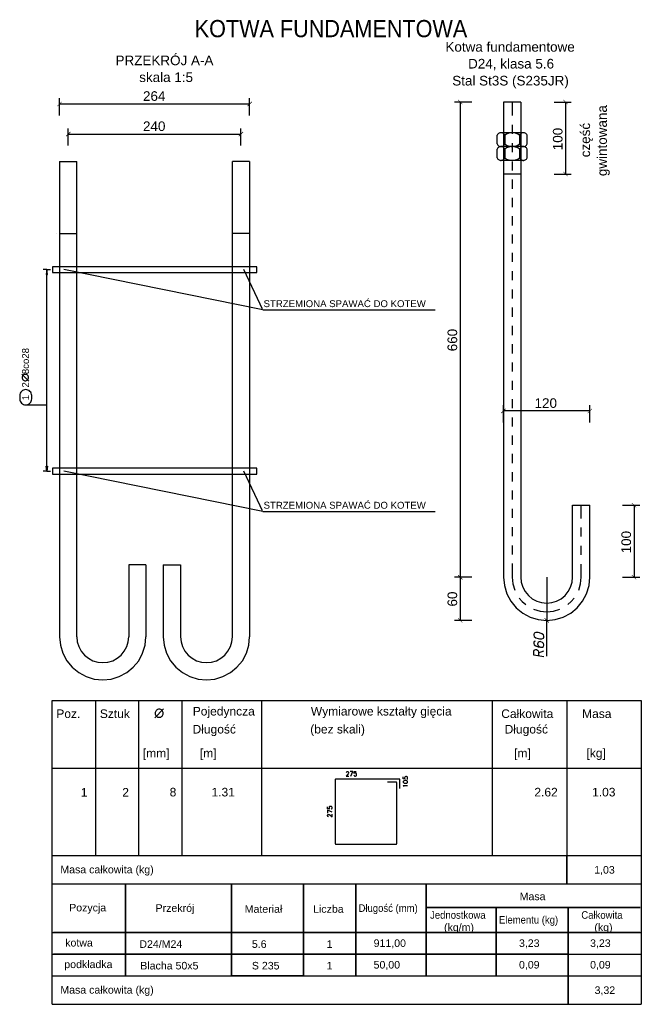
# Model space of a CAD drawing. Extents: x 68682 to 121374, y -47510 to -252.
# Tile 30 of 38: x 110652 to 112379, y -7886 to -5150. Entities that reach past the tile are written whole.
import ezdxf

# ---------------------------------------------------------------- set-up
doc = ezdxf.new("R2010")
doc.units = 0
doc.header["$LTSCALE"] = 1.125
doc.layers.add('TS_FORMATKA', color=7, linetype='Continuous')
doc.styles.add('ARIAL', font='arial.ttf')

# ---------------------------------------------------------------- blocks, each defined once
blk = doc.blocks.new('Unknown-280902148-1262')
at = {"layer": 'TS_FORMATKA', "color": 1, "style": 'ARIAL', "width": 0.9}
blk.add_text('KOTWA FUNDAMENTOWA', height=47.754, dxfattribs=at).set_placement((250, 2840))

msp = doc.modelspace()

# ---------------------------------------------------------------- hatches: boundary and pattern name
at = {"linetype": 'Continuous'}
for color, points in [(4, [(110768.19, -5377.66), (110757.46, -5390.93), (110756.19, -5389.66)]), (4, [(110768.19, -5377.66), (110769.46, -5378.93), (110757.46, -5390.93)]), (4, [(111285.46, -5390.93), (111284.18, -5389.66), (111296.18, -5377.66)]), (4, [(111285.46, -5390.93), (111296.18, -5377.66), (111297.46, -5378.93)]), (4, [(111882.37, -5384.55), (111869.1, -5373.82), (111870.37, -5372.55)]), (4, [(111882.37, -5384.55), (111881.1, -5385.82), (111869.1, -5373.82)]), (4, [(112174.96, -5384.55), (112161.69, -5373.82), (112162.96, -5372.55)]), (4, [(112174.96, -5384.55), (112173.69, -5385.82), (112161.69, -5373.82)]), (4, [(110792.19, -5461.49), (110781.46, -5474.76), (110780.19, -5473.49)]), (4, [(110792.19, -5461.49), (110793.46, -5462.76), (110781.46, -5474.76)]), (4, [(111261.46, -5474.76), (111260.18, -5473.49), (111272.18, -5461.49)]), (4, [(111261.46, -5474.76), (111272.18, -5461.49), (111273.46, -5462.76)]), (4, [(112161.69, -5573.82), (112162.96, -5572.55), (112174.96, -5584.55)]), (4, [(112161.69, -5573.82), (112174.96, -5584.55), (112173.69, -5585.82)]), (7, [(110727.62, -5858.64), (110725.62, -5858.64), (110727.62, -5844.64)]), (7, [(110727.62, -5858.64), (110727.62, -5844.64), (110729.62, -5858.64)]), (4, [(112001.35, -6230.66), (111990.62, -6243.93), (111989.35, -6242.66)]), (4, [(112001.35, -6230.66), (112002.62, -6231.93), (111990.62, -6243.93)]), (4, [(112230.62, -6243.93), (112229.35, -6242.66), (112241.35, -6230.66)]), (4, [(112230.62, -6243.93), (112241.35, -6230.66), (112242.62, -6231.93)]), (7, [(110727.62, -6404.64), (110725.62, -6390.64), (110727.62, -6390.64)]), (7, [(110727.62, -6404.64), (110727.62, -6390.64), (110729.62, -6390.64)]), (4, [(112365.23, -6504.55), (112351.96, -6493.82), (112353.23, -6492.55)]), (4, [(112365.23, -6504.55), (112363.96, -6505.82), (112351.96, -6493.82)]), (4, [(111869.1, -6693.82), (111870.37, -6692.55), (111882.37, -6704.55)]), (4, [(111882.37, -6704.55), (111869.1, -6693.82), (111870.37, -6692.55)]), (4, [(111869.1, -6693.82), (111882.37, -6704.55), (111881.1, -6705.82)]), (4, [(111882.37, -6704.55), (111881.1, -6705.82), (111869.1, -6693.82)]), (4, [(112351.96, -6693.82), (112353.23, -6692.55), (112365.23, -6704.55)]), (4, [(112351.96, -6693.82), (112365.23, -6704.55), (112363.96, -6705.82)]), (4, [(111869.1, -6813.82), (111870.37, -6812.55), (111882.37, -6824.55)]), (4, [(111869.1, -6813.82), (111882.37, -6824.55), (111881.1, -6825.82)]), (4, [(112122.62, -6824.55), (112109.35, -6813.82), (112110.62, -6812.55)]), (4, [(112122.62, -6824.55), (112121.35, -6825.82), (112109.35, -6813.82)])]:
    msp.add_hatch(color=color, dxfattribs=at).paths.add_polyline_path(points)

# ---------------------------------------------------------------- linework, layer by layer
at = {"color": 4, "linetype": 'Continuous'}
for p, q in [((110762.83, -5416.3), (110762.83, -5368.3)), ((110762.83, -5384.3), (111290.82, -5384.3)), ((111290.82, -5416.3), (111290.82, -5368.3)), ((111907.73, -5379.19), (111859.73, -5379.19)), ((111875.73, -5379.19), (111875.73, -6699.19)), ((112019.99, -5379.19), (112019.99, -5416.89)), ((112136.32, -5379.19), (112184.32, -5379.19)), ((112168.32, -5379.19), (112168.32, -5579.19)), ((112019.99, -5442.29), (112019.99, -5467.69)), ((110786.83, -5500.13), (110786.83, -5452.13)), ((110786.83, -5468.13), (111266.82, -5468.13)), ((111266.82, -5500.13), (111266.82, -5452.13)), ((112019.99, -5493.09), (112019.99, -5518.49)), ((112019.99, -5543.89), (112019.99, -5569.29)), ((112136.32, -5579.19), (112184.32, -5579.19)), ((112019.99, -5594.69), (112019.99, -5620.09)), ((112019.99, -5645.49), (112019.99, -5670.89)), ((112019.99, -5696.29), (112019.99, -5721.69)), ((112019.99, -5747.09), (112019.99, -5772.49)), ((112019.99, -5797.89), (112019.99, -5823.29)), ((112019.99, -5848.69), (112019.99, -5874.09)), ((112019.99, -5899.49), (112019.99, -5924.89)), ((112019.99, -5950.29), (112019.99, -5975.69)), ((112019.99, -6001.09), (112019.99, -6026.49)), ((112019.99, -6051.89), (112019.99, -6077.29)), ((112019.99, -6102.69), (112019.99, -6128.09)), ((112019.99, -6153.49), (112019.99, -6178.89)), ((112019.99, -6204.29), (112019.99, -6229.69)), ((111995.99, -6269.29), (111995.99, -6221.29)), ((112235.99, -6269.29), (112235.99, -6221.29)), ((112235.99, -6237.29), (111995.99, -6237.29)), ((112019.99, -6255.09), (112019.99, -6280.49)), ((112019.99, -6305.89), (112019.99, -6331.29)), ((112019.99, -6356.69), (112019.99, -6382.09)), ((112019.99, -6407.49), (112019.99, -6432.89)), ((112019.99, -6458.29), (112019.99, -6483.69)), ((112019.99, -6509.09), (112019.99, -6534.49)), ((112211.99, -6535.69), (112211.99, -6499.19)), ((112326.6, -6499.19), (112374.6, -6499.19)), ((112358.6, -6499.19), (112358.6, -6699.19)), ((112019.99, -6559.89), (112019.99, -6585.29)), ((112211.99, -6586.49), (112211.99, -6561.09)), ((112019.99, -6610.69), (112019.99, -6636.09)), ((112211.99, -6637.29), (112211.99, -6611.89)), ((112019.99, -6661.49), (112019.99, -6699.19)), ((112211.99, -6699.19), (112211.99, -6662.69)), ((111907.73, -6699.19), (111859.73, -6699.19)), ((111907.73, -6699.19), (111859.73, -6699.19)), ((111875.73, -6699.19), (111875.73, -6819.19)), ((112019.99, -6699.19), (112021.79, -6717.72)), ((112115.99, -6699.19), (112115.99, -6819.19)), ((112210.18, -6717.72), (112211.99, -6699.19)), ((112326.6, -6699.19), (112374.6, -6699.19)), ((112021.79, -6717.72), (112027.14, -6735.55)), ((112204.83, -6735.55), (112210.18, -6717.72)), ((112039.74, -6757.52), (112048.1, -6767.07)), ((112048.1, -6767.07), (112057.65, -6775.43)), ((112174.32, -6775.43), (112183.87, -6767.07)), ((112183.87, -6767.07), (112192.23, -6757.52)), ((112079.62, -6788.03), (112097.45, -6793.38)), ((112097.45, -6793.38), (112115.99, -6795.19)), ((112115.99, -6795.19), (112134.52, -6793.38)), ((112134.52, -6793.38), (112152.35, -6788.03)), ((111907.73, -6819.19), (111859.73, -6819.19)), ((112115.99, -6918.54), (112115.99, -6819.19))]:
    msp.add_line(p, q, dxfattribs=at)
at = {"color": 2, "linetype": 'Continuous'}
for p, q in [((111290.82, -5384.3), (111290.82, -5384.3)), ((111995.99, -5379.19), (111995.99, -6699.19)), ((112043.99, -5379.19), (111995.99, -5379.19)), ((111995.99, -5379.19), (111995.99, -5379.19)), ((112043.99, -5379.19), (112043.99, -6699.19)), ((112043.99, -5379.19), (112043.99, -5379.19)), ((111266.82, -5468.13), (111266.82, -5468.13)), ((111979.37, -5469.62), (111978.47, -5471.47)), ((111980.6, -5467.96), (111979.37, -5469.62)), ((111982.11, -5466.55), (111980.6, -5467.96)), ((111983.86, -5465.46), (111982.11, -5466.55)), ((111985.78, -5464.7), (111983.86, -5465.46)), ((111987.81, -5464.32), (111985.78, -5464.7)), ((111989.88, -5464.32), (111987.81, -5464.32)), ((112051.13, -5464.27), (111988.85, -5464.27)), ((111991.91, -5464.7), (111989.88, -5464.32)), ((111993.83, -5465.46), (111991.91, -5464.7)), ((111995.58, -5466.55), (111993.83, -5465.46)), ((111997.1, -5467.96), (111995.58, -5466.55)), ((111998.32, -5469.62), (111997.1, -5467.96)), ((111999.23, -5471.47), (111998.32, -5469.62)), ((112004.59, -5468.01), (111999.23, -5471.47)), ((112010.52, -5465.64), (112004.59, -5468.01)), ((112016.79, -5464.43), (112010.52, -5465.64)), ((112023.18, -5464.43), (112016.79, -5464.43)), ((112029.45, -5465.64), (112023.18, -5464.43)), ((112035.38, -5468.01), (112029.45, -5465.64)), ((112040.75, -5471.47), (112035.38, -5468.01)), ((112041.65, -5469.62), (112040.75, -5471.47)), ((112042.88, -5467.96), (112041.65, -5469.62)), ((112044.39, -5466.55), (112042.88, -5467.96)), ((112046.14, -5465.46), (112044.39, -5466.55)), ((112048.06, -5464.7), (112046.14, -5465.46)), ((112050.09, -5464.32), (112048.06, -5464.7)), ((112052.16, -5464.32), (112050.09, -5464.32)), ((112054.19, -5464.7), (112052.16, -5464.32)), ((112056.11, -5465.46), (112054.19, -5464.7)), ((112057.86, -5466.55), (112056.11, -5465.46)), ((112059.38, -5467.96), (112057.86, -5466.55)), ((112060.6, -5469.62), (112059.38, -5467.96)), ((112061.51, -5471.47), (112060.6, -5469.62)), ((111978.47, -5495.47), (111978.47, -5471.47)), ((111978.47, -5495.47), (111979.37, -5497.33)), ((111979.37, -5497.33), (111980.6, -5498.99)), ((111997.1, -5498.99), (111998.32, -5497.33)), ((111998.32, -5497.33), (111999.23, -5495.47)), ((111999.23, -5471.47), (111999.23, -5495.47)), ((111999.23, -5495.47), (112004.59, -5498.93)), ((112035.38, -5498.93), (112040.75, -5495.47)), ((112040.75, -5471.47), (112040.75, -5495.47)), ((112040.75, -5495.47), (112041.65, -5497.33)), ((112041.65, -5497.33), (112042.88, -5498.99)), ((112059.38, -5498.99), (112060.6, -5497.33)), ((112060.6, -5497.33), (112061.51, -5495.47)), ((112061.51, -5495.47), (112061.51, -5471.47)), ((111979.37, -5508.02), (111978.47, -5509.87)), ((111978.47, -5533.87), (111978.47, -5509.87)), ((111980.6, -5506.36), (111979.37, -5508.02)), ((111980.6, -5498.99), (111982.11, -5500.39)), ((111982.11, -5504.95), (111980.6, -5506.36)), ((111982.11, -5500.39), (111983.86, -5501.49)), ((111983.86, -5503.86), (111982.11, -5504.95)), ((111983.86, -5501.49), (111985.78, -5502.24)), ((111985.78, -5503.1), (111983.86, -5503.86)), ((111985.78, -5502.24), (111987.81, -5502.63)), ((111987.81, -5502.72), (111985.78, -5503.1)), ((111987.81, -5502.63), (111989.88, -5502.63)), ((111989.88, -5502.72), (111987.81, -5502.72)), ((112051.13, -5502.67), (111988.85, -5502.67)), ((112051.13, -5502.67), (111988.85, -5502.67)), ((111989.88, -5502.63), (111991.91, -5502.24)), ((111991.91, -5503.1), (111989.88, -5502.72)), ((111991.91, -5502.24), (111993.83, -5501.49)), ((111993.83, -5503.86), (111991.91, -5503.1)), ((111993.83, -5501.49), (111995.58, -5500.39)), ((111995.58, -5504.95), (111993.83, -5503.86)), ((111995.58, -5500.39), (111997.1, -5498.99)), ((111997.1, -5506.36), (111995.58, -5504.95)), ((111998.32, -5508.02), (111997.1, -5506.36)), ((111999.23, -5509.87), (111998.32, -5508.02)), ((112004.59, -5506.41), (111999.23, -5509.87)), ((111999.23, -5509.87), (111999.23, -5533.87)), ((112004.59, -5498.93), (112010.52, -5501.31)), ((112010.52, -5504.04), (112004.59, -5506.41)), ((112010.52, -5501.31), (112016.79, -5502.52)), ((112016.79, -5502.83), (112010.52, -5504.04)), ((112016.79, -5502.52), (112023.18, -5502.52)), ((112023.18, -5502.83), (112016.79, -5502.83)), ((112023.18, -5502.52), (112029.45, -5501.31)), ((112029.45, -5504.04), (112023.18, -5502.83)), ((112029.45, -5501.31), (112035.38, -5498.93)), ((112035.38, -5506.41), (112029.45, -5504.04)), ((112040.75, -5509.87), (112035.38, -5506.41)), ((112041.65, -5508.02), (112040.75, -5509.87)), ((112040.75, -5509.87), (112040.75, -5533.87)), ((112042.88, -5506.36), (112041.65, -5508.02)), ((112042.88, -5498.99), (112044.39, -5500.39)), ((112044.39, -5504.95), (112042.88, -5506.36)), ((112044.39, -5500.39), (112046.14, -5501.49)), ((112046.14, -5503.86), (112044.39, -5504.95)), ((112046.14, -5501.49), (112048.06, -5502.24)), ((112048.06, -5503.1), (112046.14, -5503.86)), ((112048.06, -5502.24), (112050.09, -5502.63)), ((112050.09, -5502.72), (112048.06, -5503.1)), ((112050.09, -5502.63), (112052.16, -5502.63)), ((112052.16, -5502.72), (112050.09, -5502.72)), ((112052.16, -5502.63), (112054.19, -5502.24)), ((112054.19, -5503.1), (112052.16, -5502.72)), ((112054.19, -5502.24), (112056.11, -5501.49)), ((112056.11, -5503.86), (112054.19, -5503.1)), ((112056.11, -5501.49), (112057.86, -5500.39)), ((112057.86, -5504.95), (112056.11, -5503.86)), ((112057.86, -5500.39), (112059.38, -5498.99)), ((112059.38, -5506.36), (112057.86, -5504.95)), ((112060.6, -5508.02), (112059.38, -5506.36)), ((112061.51, -5509.87), (112060.6, -5508.02)), ((112061.51, -5533.87), (112061.51, -5509.87)), ((110762.83, -5544.64), (110762.83, -5544.64)), ((110762.83, -5544.64), (110762.83, -5544.64)), ((110786.83, -5544.64), (110786.83, -5544.64)), ((111266.82, -5544.64), (111266.82, -5544.64)), ((111290.82, -5544.64), (111290.82, -5544.64)), ((111978.47, -5533.87), (111979.37, -5535.73)), ((111979.37, -5535.73), (111980.6, -5537.39)), ((111980.6, -5537.39), (111982.11, -5538.79)), ((111982.11, -5538.79), (111983.86, -5539.89)), ((111983.86, -5539.89), (111985.78, -5540.64)), ((111985.78, -5540.64), (111987.81, -5541.03)), ((111987.81, -5541.03), (111989.88, -5541.03)), ((112051.13, -5541.07), (111988.85, -5541.07)), ((111989.88, -5541.03), (111991.91, -5540.64)), ((111991.91, -5540.64), (111993.83, -5539.89)), ((111993.83, -5539.89), (111995.58, -5538.79)), ((111995.58, -5538.79), (111997.1, -5537.39)), ((111997.1, -5537.39), (111998.32, -5535.73)), ((111998.32, -5535.73), (111999.23, -5533.87)), ((111999.23, -5533.87), (112004.59, -5537.33)), ((112004.59, -5537.33), (112010.52, -5539.71)), ((112010.52, -5539.71), (112016.79, -5540.92)), ((112016.79, -5540.92), (112023.18, -5540.92)), ((112023.18, -5540.92), (112029.45, -5539.71)), ((112029.45, -5539.71), (112035.38, -5537.33)), ((112035.38, -5537.33), (112040.75, -5533.87)), ((112040.75, -5533.87), (112041.65, -5535.73)), ((112041.65, -5535.73), (112042.88, -5537.39)), ((112042.88, -5537.39), (112044.39, -5538.79)), ((112044.39, -5538.79), (112046.14, -5539.89)), ((112046.14, -5539.89), (112048.06, -5540.64)), ((112048.06, -5540.64), (112050.09, -5541.03)), ((112050.09, -5541.03), (112052.16, -5541.03)), ((112052.16, -5541.03), (112054.19, -5540.64)), ((112054.19, -5540.64), (112056.11, -5539.89)), ((112056.11, -5539.89), (112057.86, -5538.79)), ((112057.86, -5538.79), (112059.38, -5537.39)), ((112059.38, -5537.39), (112060.6, -5535.73)), ((112060.6, -5535.73), (112061.51, -5533.87)), ((112043.99, -5579.19), (111995.99, -5579.19)), ((112043.99, -5579.19), (112043.99, -5579.19)), ((112168.32, -5579.19), (112168.32, -5579.19)), ((110754.03, -5744.64), (110754.03, -5744.64)), ((110754.03, -5744.64), (110754.03, -5744.64)), ((110742.82, -5844.64), (110742.82, -5844.64)), ((110742.82, -5844.64), (110742.82, -5844.64)), ((111995.99, -6237.29), (111995.99, -6237.29)), ((110744.25, -6404.64), (110744.25, -6404.64)), ((111995.99, -6499.19), (111995.99, -6499.19)), ((112187.99, -6699.19), (112187.99, -6499.19)), ((112187.99, -6499.19), (112235.99, -6499.19)), ((112235.99, -6499.19), (112235.99, -6499.19)), ((112235.99, -6499.19), (112235.99, -6499.19)), ((112235.99, -6699.19), (112235.99, -6499.19)), ((111875.73, -6699.19), (111875.73, -6699.19)), ((111995.99, -6699.19), (111998.29, -6722.6)), ((111995.99, -6699.19), (111995.99, -6699.19)), ((111995.99, -6699.19), (111995.99, -6699.19)), ((112043.99, -6699.19), (112045.37, -6713.23)), ((112115.99, -6699.19), (112115.99, -6699.19)), ((112186.6, -6713.23), (112187.99, -6699.19)), ((112233.68, -6722.6), (112235.99, -6699.19)), ((112235.99, -6699.19), (112235.99, -6699.19)), ((112358.6, -6699.19), (112358.6, -6699.19)), ((111998.29, -6722.6), (112005.12, -6745.11)), ((112045.37, -6713.23), (112049.47, -6726.74)), ((112049.47, -6726.74), (112056.12, -6739.19)), ((112175.85, -6739.19), (112182.5, -6726.74)), ((112182.5, -6726.74), (112186.6, -6713.23)), ((112226.85, -6745.11), (112233.68, -6722.6)), ((112005.12, -6745.11), (112016.21, -6765.85)), ((112056.12, -6739.19), (112065.07, -6750.1)), ((112065.07, -6750.1), (112075.98, -6759.05)), ((112155.99, -6759.05), (112166.9, -6750.1)), ((112166.9, -6750.1), (112175.85, -6739.19)), ((112215.76, -6765.85), (112226.85, -6745.11)), ((112016.21, -6765.85), (112031.13, -6784.04)), ((112031.13, -6784.04), (112049.32, -6798.96)), ((112075.98, -6759.05), (112088.43, -6765.7)), ((112088.43, -6765.7), (112101.94, -6769.8)), ((112101.94, -6769.8), (112115.99, -6771.19)), ((112115.99, -6771.19), (112130.03, -6769.8)), ((112130.03, -6769.8), (112143.54, -6765.7)), ((112143.54, -6765.7), (112155.99, -6759.05)), ((112182.65, -6798.96), (112200.84, -6784.04)), ((112200.84, -6784.04), (112215.76, -6765.85)), ((112049.32, -6798.96), (112070.06, -6810.05)), ((112070.06, -6810.05), (112092.57, -6816.88)), ((112139.4, -6816.88), (112161.91, -6810.05)), ((112161.91, -6810.05), (112182.65, -6798.96)), ((111875.73, -6819.19), (111875.73, -6819.19)), ((112092.57, -6816.88), (112115.99, -6819.19)), ((112115.99, -6819.19), (112139.4, -6816.88)), ((112115.99, -6819.19), (112115.99, -6819.19)), ((112115.99, -6819.19), (112115.99, -6819.19)), ((112115.99, -6819.19), (112115.99, -6819.19)), ((112081.32, -6854.77), (112079.99, -6858.14)), ((112079.99, -6858.14), (112079.99, -6860.54)), ((112079.99, -6860.54), (112081.32, -6864.37)), ((112085.32, -6853.08), (112081.32, -6854.77)), ((112081.32, -6864.37), (112085.32, -6867.48)), ((112091.99, -6853.05), (112085.32, -6853.08)), ((112095.99, -6853.76), (112091.99, -6853.05)), ((112102.65, -6856.13), (112095.99, -6853.76)), ((112106.65, -6859.24), (112102.65, -6856.13)), ((112107.99, -6863.08), (112106.65, -6859.24)), ((112106.65, -6868.84), (112107.99, -6865.48)), ((112107.99, -6865.48), (112107.99, -6863.08)), ((112081.32, -6877.57), (112079.99, -6880.94)), ((112079.99, -6880.94), (112079.99, -6883.34)), ((112079.99, -6883.34), (112081.32, -6887.17)), ((112083.99, -6876.84), (112081.32, -6877.57)), ((112081.32, -6887.17), (112085.32, -6890.28)), ((112085.32, -6867.48), (112091.99, -6869.85)), ((112085.32, -6890.28), (112091.99, -6892.65)), ((112091.99, -6880.65), (112090.65, -6884.02)), ((112090.65, -6884.02), (112090.65, -6885.22)), ((112090.65, -6885.22), (112091.99, -6889.05)), ((112091.99, -6869.85), (112095.99, -6870.56)), ((112094.65, -6878.72), (112091.99, -6880.65)), ((112091.99, -6889.05), (112094.65, -6891.92)), ((112091.99, -6892.65), (112098.65, -6893.83)), ((112098.65, -6878.23), (112094.65, -6878.72)), ((112094.65, -6891.92), (112098.65, -6893.83)), ((112095.99, -6870.56), (112102.65, -6870.53)), ((112099.99, -6878.46), (112098.65, -6878.23)), ((112098.65, -6893.83), (112103.99, -6893.57)), ((112103.99, -6880.37), (112099.99, -6878.46)), ((112102.65, -6870.53), (112106.65, -6868.84)), ((112106.65, -6883.24), (112103.99, -6880.37)), ((112103.99, -6893.57), (112106.65, -6891.64)), ((112107.99, -6887.08), (112106.65, -6883.24)), ((112106.65, -6891.64), (112107.99, -6888.28)), ((112107.99, -6888.28), (112107.99, -6887.08)), ((112079.99, -6904.94), (112081.32, -6901.57)), ((112079.99, -6915.74), (112079.99, -6904.94)), ((112107.99, -6920.68), (112079.99, -6915.74)), ((112081.32, -6901.57), (112082.65, -6900.61)), ((112082.65, -6900.61), (112085.32, -6899.88)), ((112085.32, -6899.88), (112087.99, -6900.35)), ((112087.99, -6900.35), (112090.65, -6902.02)), ((112090.65, -6902.02), (112091.99, -6903.45)), ((112091.99, -6903.45), (112093.32, -6907.29)), ((112093.32, -6909.69), (112107.99, -6903.88)), ((112093.32, -6907.29), (112093.32, -6918.09))]:
    msp.add_line(p, q, dxfattribs=at)
at = {"color": 7, "linetype": 'Continuous'}
for p, q in [((110762.83, -5544.64), (110762.83, -5744.64)), ((110762.83, -5544.64), (110810.83, -5544.64)), ((110810.83, -5744.64), (110810.83, -5544.64)), ((111242.82, -5744.64), (111242.82, -5544.64)), ((111290.82, -5544.64), (111242.82, -5544.64)), ((111290.82, -5544.64), (111290.82, -5744.64)), ((110762.83, -5744.64), (110810.83, -5744.64)), ((110762.83, -5744.64), (110762.83, -6864.64)), ((110810.83, -6864.64), (110810.83, -5744.64)), ((111290.82, -5744.64), (111242.82, -5744.64)), ((111242.82, -6864.64), (111242.82, -5744.64)), ((111290.82, -5744.64), (111290.82, -6864.64)), ((110727.62, -5844.64), (110717.62, -5844.64)), ((110727.62, -5844.64), (110725.62, -5858.64)), ((110729.62, -5858.64), (110727.62, -5844.64)), ((110727.62, -5844.64), (110727.62, -5844.64)), ((110727.62, -5844.64), (110737.62, -5844.64)), ((111327.44, -5956.5), (110774.94, -5844.64)), ((111327.44, -5956.5), (111274.94, -5844.64)), ((110725.62, -5858.64), (110729.62, -5858.64)), ((110727.62, -6390.64), (110727.62, -5858.64)), ((110727.62, -6404.64), (110725.62, -6390.64)), ((110725.62, -6390.64), (110729.62, -6390.64)), ((110729.62, -6390.64), (110727.62, -6404.64)), ((110727.62, -6404.64), (110717.62, -6404.64)), ((110727.62, -6404.64), (110727.62, -6404.64)), ((110727.62, -6404.64), (110737.62, -6404.64)), ((111327.44, -6516.5), (110774.94, -6404.64)), ((111327.44, -6516.5), (111274.94, -6404.64)), ((110954.83, -6664.64), (110954.83, -6864.64)), ((111002.83, -6664.64), (110954.83, -6664.64)), ((111002.83, -6664.64), (111002.83, -6864.64)), ((111050.82, -6664.64), (111050.82, -6864.64)), ((111050.82, -6664.64), (111098.82, -6664.64)), ((111098.82, -6664.64), (111098.82, -6864.64)), ((110762.83, -6864.64), (110765.13, -6888.05)), ((110810.83, -6864.64), (110812.21, -6878.69)), ((110953.44, -6878.69), (110954.83, -6864.64)), ((111000.52, -6888.05), (111002.83, -6864.64)), ((111050.82, -6864.64), (111053.13, -6888.05)), ((111098.82, -6864.64), (111100.2, -6878.69)), ((111241.44, -6878.69), (111242.82, -6864.64)), ((111288.52, -6888.05), (111290.82, -6864.64)), ((110765.13, -6888.05), (110771.96, -6910.56)), ((110812.21, -6878.69), (110816.31, -6892.2)), ((110816.31, -6892.2), (110822.96, -6904.64)), ((110942.69, -6904.64), (110949.35, -6892.2)), ((110949.35, -6892.2), (110953.44, -6878.69)), ((110993.69, -6910.56), (111000.52, -6888.05)), ((111053.13, -6888.05), (111059.96, -6910.56)), ((111100.2, -6878.69), (111104.3, -6892.2)), ((111104.3, -6892.2), (111110.96, -6904.64)), ((111230.69, -6904.64), (111237.34, -6892.2)), ((111237.34, -6892.2), (111241.44, -6878.69)), ((111281.69, -6910.56), (111288.52, -6888.05)), ((110771.96, -6910.56), (110783.05, -6931.31)), ((110822.96, -6904.64), (110831.92, -6915.55)), ((110831.92, -6915.55), (110842.83, -6924.51)), ((110922.83, -6924.51), (110933.74, -6915.55)), ((110933.74, -6915.55), (110942.69, -6904.64)), ((110982.6, -6931.31), (110993.69, -6910.56)), ((111059.96, -6910.56), (111071.04, -6931.31)), ((111110.96, -6904.64), (111119.91, -6915.55)), ((111119.91, -6915.55), (111130.82, -6924.51)), ((111210.82, -6924.51), (111221.73, -6915.55)), ((111221.73, -6915.55), (111230.69, -6904.64)), ((111270.6, -6931.31), (111281.69, -6910.56)), ((110783.05, -6931.31), (110797.98, -6949.5)), ((110842.83, -6924.51), (110855.28, -6931.16)), ((110855.28, -6931.16), (110868.78, -6935.26)), ((110868.78, -6935.26), (110882.83, -6936.64)), ((110882.83, -6936.64), (110896.87, -6935.26)), ((110896.87, -6935.26), (110910.38, -6931.16)), ((110910.38, -6931.16), (110922.83, -6924.51)), ((110967.68, -6949.5), (110982.6, -6931.31)), ((111071.04, -6931.31), (111085.97, -6949.5)), ((111130.82, -6924.51), (111143.27, -6931.16)), ((111143.27, -6931.16), (111156.77, -6935.26)), ((111156.77, -6935.26), (111170.82, -6936.64)), ((111170.82, -6936.64), (111184.87, -6935.26)), ((111184.87, -6935.26), (111198.37, -6931.16)), ((111198.37, -6931.16), (111210.82, -6924.51)), ((111255.67, -6949.5), (111270.6, -6931.31)), ((110797.98, -6949.5), (110816.16, -6964.42)), ((110816.16, -6964.42), (110836.91, -6975.51)), ((110836.91, -6975.51), (110859.42, -6982.34)), ((110906.24, -6982.34), (110928.75, -6975.51)), ((110928.75, -6975.51), (110949.5, -6964.42)), ((110949.5, -6964.42), (110967.68, -6949.5)), ((111085.97, -6949.5), (111104.15, -6964.42)), ((111104.15, -6964.42), (111124.9, -6975.51)), ((111124.9, -6975.51), (111147.41, -6982.34)), ((111194.23, -6982.34), (111216.74, -6975.51)), ((111216.74, -6975.51), (111237.49, -6964.42)), ((111237.49, -6964.42), (111255.67, -6949.5)), ((110859.42, -6982.34), (110882.83, -6984.64)), ((110882.83, -6984.64), (110906.24, -6982.34)), ((111147.41, -6982.34), (111170.82, -6984.64)), ((111170.82, -6984.64), (111194.23, -6982.34)), ((110742.72, -7041.6), (112378.72, -7041.6)), ((110742.72, -7472.19), (110742.72, -7041.6)), ((110862.57, -7041.6), (110862.57, -7230.01)), ((110982.57, -7041.6), (110982.57, -7230.01)), ((111102.57, -7041.6), (111102.57, -7230.01)), ((111323.32, -7041.6), (111323.32, -7230.01)), ((111964.72, -7041.6), (111964.72, -7230.01)), ((112171.72, -7041.6), (112171.72, -7230.01)), ((112378.72, -7041.6), (112378.72, -7230.01)), ((110742.72, -7230.01), (112378.72, -7230.01)), ((110862.57, -7230.01), (110862.57, -7472.19)), ((110982.57, -7230.01), (110982.57, -7472.19)), ((111102.57, -7230.01), (111102.57, -7472.19)), ((111323.32, -7230.01), (111323.32, -7472.19)), ((111564.18, -7245.81), (111558.76, -7251.76)), ((111559.3, -7241.64), (111559.85, -7240.45)), ((111559.3, -7242.24), (111559.3, -7241.64)), ((111559.85, -7240.45), (111560.39, -7239.85)), ((111560.39, -7239.85), (111561.47, -7239.26)), ((111561.47, -7239.26), (111563.64, -7239.26)), ((111563.64, -7239.26), (111564.72, -7239.85)), ((111565.26, -7244.02), (111564.18, -7245.81)), ((111564.72, -7239.85), (111565.26, -7240.45)), ((111565.26, -7240.45), (111565.8, -7241.64)), ((111565.8, -7242.83), (111565.26, -7244.02)), ((111565.8, -7241.64), (111565.8, -7242.83)), ((111577.18, -7239.26), (111569.6, -7239.26)), ((111571.76, -7251.76), (111577.18, -7239.26)), ((111580.97, -7244.62), (111581.51, -7239.26)), ((111581.51, -7244.02), (111580.97, -7244.62)), ((111581.51, -7239.26), (111586.93, -7239.26)), ((111583.14, -7243.43), (111581.51, -7244.02)), ((111584.76, -7243.43), (111583.14, -7243.43)), ((111586.39, -7244.02), (111584.76, -7243.43)), ((111587.47, -7245.21), (111586.39, -7244.02)), ((111588.01, -7247), (111587.47, -7245.21)), ((111587.47, -7249.97), (111588.01, -7248.19)), ((111588.01, -7248.19), (111588.01, -7247)), ((111964.72, -7230.01), (111964.72, -7472.19)), ((112171.72, -7230.01), (112171.72, -7472.19)), ((112378.72, -7230.01), (112378.72, -7472.19)), ((111528.38, -7261.65), (111528.36, -7261.89)), ((111528.36, -7261.89), (111528.36, -7439.25)), ((111528.44, -7261.42), (111528.38, -7261.65)), ((111528.55, -7261.2), (111528.44, -7261.42)), ((111528.68, -7261.01), (111528.55, -7261.2)), ((111528.85, -7260.84), (111528.68, -7261.01)), ((111529.05, -7260.7), (111528.85, -7260.84)), ((111529.26, -7260.6), (111529.05, -7260.7)), ((111529.5, -7260.54), (111529.26, -7260.6)), ((111529.73, -7260.52), (111529.5, -7260.54)), ((111707.09, -7260.52), (111529.73, -7260.52)), ((111558.76, -7251.76), (111566.35, -7251.76)), ((111580.43, -7249.38), (111580.97, -7250.57)), ((111580.97, -7250.57), (111581.51, -7251.16)), ((111581.51, -7251.16), (111583.14, -7251.76)), ((111583.14, -7251.76), (111584.76, -7251.76)), ((111584.76, -7251.76), (111586.39, -7251.16)), ((111586.39, -7251.16), (111587.47, -7249.97)), ((111698.52, -7269.09), (111673.95, -7269.09)), ((111698.75, -7269.12), (111698.52, -7269.09)), ((111698.99, -7269.18), (111698.75, -7269.12)), ((111699.2, -7269.28), (111698.99, -7269.18)), ((111699.4, -7269.42), (111699.2, -7269.28)), ((111699.57, -7269.58), (111699.4, -7269.42)), ((111699.7, -7269.78), (111699.57, -7269.58)), ((111699.81, -7270), (111699.7, -7269.78)), ((111699.87, -7270.23), (111699.81, -7270)), ((111699.89, -7270.47), (111699.87, -7270.23)), ((111699.89, -7439.25), (111699.89, -7270.47)), ((111707.33, -7260.54), (111707.09, -7260.52)), ((111707.56, -7260.6), (111707.33, -7260.54)), ((111707.78, -7260.7), (111707.56, -7260.6)), ((111707.97, -7260.84), (111707.78, -7260.7)), ((111708.14, -7261.01), (111707.97, -7260.84)), ((111708.28, -7261.2), (111708.14, -7261.01)), ((111708.38, -7261.42), (111708.28, -7261.2)), ((111708.44, -7261.65), (111708.38, -7261.42)), ((111708.46, -7261.89), (111708.44, -7261.65)), ((111708.46, -7286.45), (111708.46, -7261.89)), ((111717.22, -7259.69), (111717.22, -7254.27)), ((111722.58, -7260.23), (111717.22, -7259.69)), ((111717.82, -7265.65), (111717.22, -7267.27)), ((111717.22, -7267.27), (111717.22, -7268.36)), ((111717.22, -7268.36), (111717.82, -7269.98)), ((111719.6, -7264.56), (111717.82, -7265.65)), ((111717.82, -7269.98), (111719.6, -7271.06)), ((111722.58, -7264.02), (111719.6, -7264.56)), ((111719.6, -7271.06), (111722.58, -7271.61)), ((111721.99, -7254.81), (111721.39, -7256.44)), ((111721.39, -7256.44), (111721.39, -7258.06)), ((111721.39, -7258.06), (111721.99, -7259.69)), ((111723.18, -7253.73), (111721.99, -7254.81)), ((111721.99, -7259.69), (111722.58, -7260.23)), ((111724.37, -7264.02), (111722.58, -7264.02)), ((111722.58, -7271.61), (111724.37, -7271.61)), ((111724.96, -7253.19), (111723.18, -7253.73)), ((111727.34, -7264.56), (111724.37, -7264.02)), ((111724.37, -7271.61), (111727.34, -7271.06)), ((111726.15, -7253.19), (111724.96, -7253.19)), ((111727.94, -7253.73), (111726.15, -7253.19)), ((111727.34, -7260.77), (111728.53, -7260.23)), ((111729.13, -7265.65), (111727.34, -7264.56)), ((111727.34, -7271.06), (111729.13, -7269.98)), ((111729.13, -7254.81), (111727.94, -7253.73)), ((111728.53, -7260.23), (111729.13, -7259.69)), ((111729.72, -7256.44), (111729.13, -7254.81)), ((111729.13, -7259.69), (111729.72, -7258.06)), ((111729.72, -7267.27), (111729.13, -7265.65)), ((111729.13, -7269.98), (111729.72, -7268.36)), ((111729.72, -7258.06), (111729.72, -7256.44)), ((111729.72, -7268.36), (111729.72, -7267.27)), ((111719.01, -7279.73), (111717.22, -7278.11)), ((111717.22, -7278.11), (111729.72, -7278.11)), ((111719.6, -7280.81), (111719.01, -7279.73)), ((111507.1, -7342.44), (111507.1, -7337.03)), ((111512.46, -7342.99), (111507.1, -7342.44)), ((111519.6, -7352.19), (111507.1, -7346.78)), ((111507.1, -7346.78), (111507.1, -7354.36)), ((111508.29, -7358.69), (111509.48, -7358.15)), ((111509.48, -7358.15), (111510.67, -7358.15)), ((111510.67, -7358.15), (111511.87, -7358.69)), ((111511.87, -7337.57), (111511.27, -7339.19)), ((111511.27, -7339.19), (111511.27, -7340.82)), ((111511.27, -7340.82), (111511.87, -7342.44)), ((111513.06, -7336.49), (111511.87, -7337.57)), ((111511.87, -7342.44), (111512.46, -7342.99)), ((111514.84, -7335.94), (111513.06, -7336.49)), ((111516.03, -7335.94), (111514.84, -7335.94)), ((111517.82, -7336.49), (111516.03, -7335.94)), ((111517.22, -7343.53), (111518.41, -7342.99)), ((111519.01, -7337.57), (111517.82, -7336.49)), ((111518.41, -7342.99), (111519.01, -7342.44)), ((111519.6, -7339.19), (111519.01, -7337.57)), ((111519.01, -7342.44), (111519.6, -7340.82)), ((111519.6, -7340.82), (111519.6, -7339.19)), ((111519.6, -7365.19), (111519.6, -7357.61)), ((111507.1, -7360.32), (111507.7, -7359.24)), ((111507.1, -7362.49), (111507.1, -7360.32)), ((111507.7, -7363.57), (111507.1, -7362.49)), ((111507.7, -7359.24), (111508.29, -7358.69)), ((111508.29, -7364.11), (111507.7, -7363.57)), ((111509.48, -7364.65), (111508.29, -7364.11)), ((111510.08, -7364.65), (111509.48, -7364.65)), ((111511.87, -7358.69), (111513.65, -7359.78)), ((111513.65, -7359.78), (111519.6, -7365.19)), ((111528.36, -7439.25), (111528.38, -7439.49)), ((111528.38, -7439.49), (111528.44, -7439.72)), ((111528.44, -7439.72), (111528.55, -7439.93)), ((111528.55, -7439.93), (111528.68, -7440.13)), ((111528.68, -7440.13), (111528.85, -7440.3)), ((111528.85, -7440.3), (111529.05, -7440.44)), ((111529.05, -7440.44), (111529.26, -7440.54)), ((111529.26, -7440.54), (111529.5, -7440.6)), ((111529.5, -7440.6), (111529.73, -7440.62)), ((111529.73, -7440.62), (111698.52, -7440.62)), ((111698.52, -7440.62), (111698.75, -7440.6)), ((111698.75, -7440.6), (111698.99, -7440.54)), ((111698.99, -7440.54), (111699.2, -7440.44)), ((111699.2, -7440.44), (111699.4, -7440.3)), ((111699.4, -7440.3), (111699.57, -7440.13)), ((111699.57, -7440.13), (111699.7, -7439.93)), ((111699.7, -7439.93), (111699.81, -7439.72)), ((111699.81, -7439.72), (111699.87, -7439.49)), ((111699.87, -7439.49), (111699.89, -7439.25)), ((110742.72, -7472.19), (112378.72, -7472.19)), ((110742.72, -7551.52), (110742.72, -7472.19)), ((110745.86, -7472.19), (112378.72, -7472.19)), ((112378.72, -7472.19), (112378.72, -7551.52)), ((110742.72, -7885.85), (110742.72, -7551.52)), ((110742.72, -7551.52), (112378.72, -7551.52)), ((112378.72, -7551.52), (112378.72, -7885.85)), ((110742.72, -7686.52), (112378.72, -7686.52)), ((110742.72, -7746.52), (112378.72, -7746.52)), ((110742.72, -7806.52), (112378.72, -7806.52)), ((110742.72, -7885.85), (112378.72, -7885.85))]:
    msp.add_line(p, q, dxfattribs=at)
at = {"color": 1, "linetype": 'Continuous'}
for p, q in [((111310.82, -5836.64), (110742.82, -5836.64)), ((110742.82, -5836.64), (110742.82, -5852.64)), ((110742.82, -5852.64), (111310.82, -5852.64)), ((111310.82, -5852.64), (111310.82, -5836.64)), ((110657.92, -6134.67), (110677.72, -6154.47)), ((110658.99, -6142.81), (110658.82, -6144.57)), ((110658.82, -6144.57), (110658.99, -6146.32)), ((110659.5, -6141.12), (110658.99, -6142.81)), ((110658.99, -6146.32), (110659.5, -6148.01)), ((110660.33, -6139.57), (110659.5, -6141.12)), ((110659.5, -6148.01), (110660.33, -6149.57)), ((110661.45, -6138.2), (110660.33, -6139.57)), ((110660.33, -6149.57), (110661.45, -6150.93)), ((110662.82, -6137.08), (110661.45, -6138.2)), ((110661.45, -6150.93), (110662.82, -6152.05)), ((110664.37, -6136.25), (110662.82, -6137.08)), ((110662.82, -6152.05), (110664.37, -6152.88)), ((110666.06, -6135.74), (110664.37, -6136.25)), ((110664.37, -6152.88), (110666.06, -6153.39)), ((110667.82, -6135.57), (110666.06, -6135.74)), ((110666.06, -6153.39), (110667.82, -6153.57)), ((110669.57, -6135.74), (110667.82, -6135.57)), ((110667.82, -6153.57), (110669.57, -6153.39)), ((110671.26, -6136.25), (110669.57, -6135.74)), ((110669.57, -6153.39), (110671.26, -6152.88)), ((110672.82, -6137.08), (110671.26, -6136.25)), ((110671.26, -6152.88), (110672.82, -6152.05)), ((110674.18, -6138.2), (110672.82, -6137.08)), ((110672.82, -6152.05), (110674.18, -6150.93)), ((110675.3, -6139.57), (110674.18, -6138.2)), ((110674.18, -6150.93), (110675.3, -6149.57)), ((110676.13, -6141.12), (110675.3, -6139.57)), ((110675.3, -6149.57), (110676.13, -6148.01)), ((110676.64, -6142.81), (110676.13, -6141.12)), ((110676.13, -6148.01), (110676.64, -6146.32)), ((110676.82, -6144.57), (110676.64, -6142.81)), ((110676.64, -6146.32), (110676.82, -6144.57)), ((110659.55, -6180.89), (110657.03, -6182.96)), ((110662.44, -6179.35), (110659.55, -6180.89)), ((110665.56, -6178.4), (110662.44, -6179.35)), ((110668.81, -6178.08), (110665.56, -6178.4)), ((110672.07, -6178.4), (110668.81, -6178.08)), ((110675.19, -6179.35), (110672.07, -6178.4)), ((110678.07, -6180.89), (110675.19, -6179.35)), ((110680.6, -6182.96), (110678.07, -6180.89)), ((110652.47, -6191.5), (110652.15, -6194.75)), ((110652.15, -6194.75), (110652.15, -6204.08)), ((110652.15, -6204.08), (110652.47, -6207.33)), ((110653.42, -6188.37), (110652.47, -6191.5)), ((110652.47, -6207.33), (110653.42, -6210.46)), ((110654.96, -6185.49), (110653.42, -6188.37)), ((110657.03, -6182.96), (110654.96, -6185.49)), ((110682.67, -6185.49), (110680.6, -6182.96)), ((110684.21, -6188.37), (110682.67, -6185.49)), ((110685.16, -6191.5), (110684.21, -6188.37)), ((110684.21, -6210.46), (110685.16, -6207.33)), ((110685.48, -6194.75), (110685.16, -6191.5)), ((110685.16, -6207.33), (110685.48, -6204.08)), ((110685.48, -6204.08), (110685.48, -6194.75)), ((110653.42, -6210.46), (110654.96, -6213.34)), ((110654.96, -6213.34), (110657.03, -6215.87)), ((110657.03, -6215.87), (110659.55, -6217.94)), ((110659.55, -6217.94), (110662.44, -6219.48)), ((110662.44, -6219.48), (110665.56, -6220.43)), ((110665.56, -6220.43), (110668.81, -6220.75)), ((110668.81, -6220.75), (110672.07, -6220.43)), ((110668.81, -6220.75), (110727.62, -6220.75)), ((110672.07, -6220.43), (110675.19, -6219.48)), ((110675.19, -6219.48), (110678.07, -6217.94)), ((110678.07, -6217.94), (110680.6, -6215.87)), ((110680.6, -6215.87), (110682.67, -6213.34)), ((110682.67, -6213.34), (110684.21, -6210.46)), ((111310.82, -6396.64), (110742.82, -6396.64)), ((110742.82, -6396.64), (110742.82, -6412.64)), ((111310.82, -6412.64), (111310.82, -6396.64)), ((110742.82, -6412.64), (111310.82, -6412.64)), ((111052.02, -7064.88), (111027.27, -7089.63)), ((111028.61, -7075.06), (111028.4, -7077.25)), ((111028.4, -7077.25), (111028.61, -7079.45)), ((111029.26, -7072.95), (111028.61, -7075.06)), ((111028.61, -7079.45), (111029.26, -7081.56)), ((111030.29, -7071), (111029.26, -7072.95)), ((111029.26, -7081.56), (111030.29, -7083.5)), ((111031.69, -7069.3), (111030.29, -7071)), ((111030.29, -7083.5), (111031.69, -7085.21)), ((111033.4, -7067.9), (111031.69, -7069.3)), ((111035.34, -7066.86), (111033.4, -7067.9)), ((111037.45, -7066.22), (111035.34, -7066.86)), ((111039.65, -7066), (111037.45, -7066.22)), ((111041.84, -7066.22), (111039.65, -7066)), ((111043.95, -7066.86), (111041.84, -7066.22)), ((111045.9, -7067.9), (111043.95, -7066.86)), ((111047.6, -7069.3), (111045.9, -7067.9)), ((111049, -7071), (111047.6, -7069.3)), ((111047.6, -7085.21), (111049, -7083.5)), ((111050.04, -7072.95), (111049, -7071)), ((111049, -7083.5), (111050.04, -7081.56)), ((111050.68, -7075.06), (111050.04, -7072.95)), ((111050.04, -7081.56), (111050.68, -7079.45)), ((111050.9, -7077.25), (111050.68, -7075.06)), ((111050.68, -7079.45), (111050.9, -7077.25)), ((111031.69, -7085.21), (111033.4, -7086.61)), ((111033.4, -7086.61), (111035.34, -7087.64)), ((111035.34, -7087.64), (111037.45, -7088.28)), ((111037.45, -7088.28), (111039.65, -7088.5)), ((111039.65, -7088.5), (111041.84, -7088.28)), ((111041.84, -7088.28), (111043.95, -7087.64)), ((111043.95, -7087.64), (111045.9, -7086.61)), ((111045.9, -7086.61), (111047.6, -7085.21))]:
    msp.add_line(p, q, dxfattribs=at)
at = {"color": 5, "linetype": 'Continuous'}
for p, q in [((110745.86, -7472.19), (112375.86, -7472.19)), ((110745.86, -7472.19), (110945.86, -7472.19)), ((112171.72, -7472.19), (112171.72, -7551.52)), ((112171.72, -7551.52), (112171.72, -7472.19)), ((110945.86, -7686.52), (110945.86, -7551.52)), ((110945.86, -7551.52), (110945.86, -7686.52)), ((111240.86, -7686.52), (111240.86, -7551.52)), ((111240.86, -7551.52), (111240.86, -7686.52)), ((111440.86, -7686.52), (111440.86, -7551.52)), ((111440.86, -7551.52), (111440.86, -7686.52)), ((111585.86, -7686.52), (111585.86, -7551.52)), ((111585.86, -7551.52), (111585.86, -7686.52)), ((111780.86, -7616.52), (111780.86, -7551.52)), ((111780.86, -7551.52), (111780.86, -7686.52)), ((112375.86, -7616.52), (111780.86, -7616.52)), ((111780.86, -7616.52), (111975.86, -7616.52)), ((111780.86, -7686.52), (111780.86, -7616.52)), ((111975.86, -7616.52), (112175.86, -7616.52)), ((111975.86, -7686.52), (111975.86, -7616.52)), ((111975.86, -7616.52), (111975.86, -7686.52)), ((112175.86, -7616.52), (112375.86, -7616.52)), ((112175.86, -7686.52), (112175.86, -7616.52)), ((112175.86, -7616.52), (112175.86, -7686.52)), ((110945.86, -7686.52), (110745.86, -7686.52)), ((110745.86, -7686.52), (110945.86, -7686.52)), ((111240.86, -7686.52), (110945.86, -7686.52)), ((110945.86, -7686.52), (110945.86, -7746.52)), ((110945.86, -7686.52), (111240.86, -7686.52)), ((110945.86, -7746.52), (110945.86, -7686.52)), ((111440.86, -7686.52), (111240.86, -7686.52)), ((111240.86, -7686.52), (111240.86, -7746.52)), ((111240.86, -7686.52), (111440.86, -7686.52)), ((111240.86, -7746.52), (111240.86, -7686.52)), ((111585.86, -7686.52), (111440.86, -7686.52)), ((111440.86, -7686.52), (111440.86, -7746.52)), ((111440.86, -7686.52), (111585.86, -7686.52)), ((111440.86, -7746.52), (111440.86, -7686.52)), ((111780.86, -7686.52), (111585.86, -7686.52)), ((111585.86, -7686.52), (111585.86, -7746.52)), ((111585.86, -7686.52), (111780.86, -7686.52)), ((111585.86, -7746.52), (111585.86, -7686.52)), ((111975.86, -7686.52), (111780.86, -7686.52)), ((111780.86, -7686.52), (111780.86, -7746.52)), ((111780.86, -7686.52), (111975.86, -7686.52)), ((111780.86, -7746.52), (111780.86, -7686.52)), ((112175.86, -7686.52), (111975.86, -7686.52)), ((111975.86, -7686.52), (111975.86, -7746.52)), ((111975.86, -7686.52), (112175.86, -7686.52)), ((111975.86, -7746.52), (111975.86, -7686.52)), ((112375.86, -7686.52), (112175.86, -7686.52)), ((112175.86, -7686.52), (112175.86, -7746.52)), ((112175.86, -7686.52), (112375.86, -7686.52)), ((112175.86, -7746.52), (112175.86, -7686.52)), ((110945.86, -7746.52), (110745.86, -7746.52)), ((110745.86, -7746.52), (110945.86, -7746.52)), ((111240.86, -7746.52), (110945.86, -7746.52)), ((110945.86, -7746.52), (110945.86, -7806.52)), ((110945.86, -7746.52), (111240.86, -7746.52)), ((110945.86, -7806.52), (110945.86, -7746.52)), ((111440.86, -7746.52), (111240.86, -7746.52)), ((111240.86, -7746.52), (111240.86, -7806.52)), ((111240.86, -7746.52), (111440.86, -7746.52)), ((111240.86, -7806.52), (111240.86, -7746.52)), ((111585.86, -7746.52), (111440.86, -7746.52)), ((111440.86, -7746.52), (111440.86, -7806.52)), ((111440.86, -7746.52), (111585.86, -7746.52)), ((111440.86, -7806.52), (111440.86, -7746.52)), ((111780.86, -7746.52), (111585.86, -7746.52)), ((111585.86, -7746.52), (111585.86, -7806.52)), ((111585.86, -7746.52), (111780.86, -7746.52)), ((111585.86, -7806.52), (111585.86, -7746.52)), ((111975.86, -7746.52), (111780.86, -7746.52)), ((111780.86, -7746.52), (111780.86, -7806.52)), ((111780.86, -7746.52), (111975.86, -7746.52)), ((111780.86, -7806.52), (111780.86, -7746.52)), ((112175.86, -7746.52), (111975.86, -7746.52)), ((111975.86, -7746.52), (111975.86, -7806.52)), ((111975.86, -7746.52), (112175.86, -7746.52)), ((111975.86, -7806.52), (111975.86, -7746.52)), ((112175.86, -7746.52), (112175.86, -7806.52)), ((112175.86, -7806.52), (112175.86, -7746.52)), ((111440.86, -7806.52), (111240.86, -7806.52)), ((111240.86, -7806.52), (111440.86, -7806.52)), ((112175.86, -7806.52), (112175.86, -7885.85)), ((112175.86, -7885.85), (112175.86, -7806.52))]:
    msp.add_line(p, q, dxfattribs=at)

# ---------------------------------------------------------------- block references
msp.add_blockref('Unknown-280902148-1262', (110888.23, -8038.88))

# ---------------------------------------------------------------- texts
at = {"color": 2, "linetype": 'Continuous', "style": 'ARIAL'}
for s, height, p in [('Kotwa fundamentowe', 26.7422, (111834.65, -5239.14)), ('PRZEKRÓJ A-A', 26.7422, (110918.34, -5276.7)), ('D24, klasa 5.6', 26.7422, (111897.64, -5285.92)), ('skala 1:5', 26.742, (110984.11, -5323.48)), ('Stal St3S (S235JR)', 26.7422, (111853.55, -5333.06)), ('264', 26.742, (110994.6, -5375.82)), ('240', 26.742, (110994.6, -5459.65)), ('120', 26.742, (112082.2, -6228.82))]:
    msp.add_text(s, height=height, dxfattribs=at).set_placement(p)
for s, p in [('gwintowana', (112283.05, -5584.94)), ('część', (112236.38, -5532.5)), ('100', (112159.84, -5512.97)), ('660', (111867.25, -6071.57)), ('100', (112350.12, -6632.97)), ('60', (111867.25, -6780.7))]:
    msp.add_text(s, height=26.742, rotation=90, dxfattribs=at).set_placement(p)
at = {"color": 1, "linetype": 'Continuous', "style": 'ARIAL'}
for s, height, p in [('2   8co28', 19.102, (110677.81, -6172.23)), ('1', 19.1, (110678.15, -6207.55))]:
    msp.add_text(s, height=height, rotation=90, dxfattribs=at).set_placement(p)
at = {"color": 7, "linetype": 'Continuous', "style": 'ARIAL'}
for s, height, p in [('Pojedyncza', 23.877, (111132.86, -7083.48)), ('Wymiarowe\xa0kształty\xa0gięcia', 23.877, (111460.87, -7083.48)), ('Poz.', 23.877, (110753.86, -7090.4)), ('Sztuk', 23.877, (110874.73, -7090.38)), ('Całkowita', 23.877, (111989.7, -7090.38)), ('Masa\xa0', 23.877, (112214.32, -7090.4)), ('Długość', 23.877, (111132.27, -7133.48)), ('(bez\xa0skali)\xa0\xa0\xa0\xa0', 23.877, (111459.15, -7133.45)), ('Długość', 23.877, (111999.08, -7133.48)), ('[mm]', 23.877, (110994.32, -7200.12)), ('[m]', 23.877, (111152.76, -7200.12)), ('[m]', 23.877, (112025.57, -7200.12)), ('[kg]', 23.877, (112226.48, -7199.72)), ('\xa0\xa0\xa0\xa0\xa0\xa0\xa01', 23.877, (110757.01, -7308.75)), ('\xa0\xa0\xa0\xa0\xa0\xa0\xa02', 23.877, (110872.27, -7308.75)), ('\xa0\xa0\xa08', 23.877, (111040.86, -7308.32)), ('\xa0\xa0\xa0\xa0\xa0\xa01.31', 23.877, (111129.25, -7308.32)), ('\xa0\xa0\xa0\xa0\xa0\xa0\xa0\xa0\xa0\xa02.62', 23.877, (111989.04, -7308.32)), ('\xa0\xa0\xa0\xa0\xa0\xa0\xa0\xa01.03', 23.877, (112167.89, -7308.32)), ('  Masa całkowita (kg)', 21.0117, (110748.72, -7521.84)), ('1,03', 21.012, (112247.86, -7522.78)), ('Masa', 21.012, (112040.86, -7596.52)), ('Przekrój', 21.012, (111029.61, -7629.02)), ('Pozycja', 21.012, (110789.61, -7627.77)), ('Materiał', 21.012, (111277.11, -7631.52)), ('Liczba', 21.012, (111467.11, -7631.52)), ('(kg/m)', 21.012, (111830.86, -7682.35)), ('(kg)', 21.012, (112248.36, -7682.35)), ('kotwa', 21.012, (110778.55, -7725.27)), ('D24/M24', 21.012, (110984.61, -7729.01)), ('5.6', 21.012, (111297.11, -7729.01)), ('1', 21.01, (111504.61, -7729.02)), ('911,00', 21.012, (111635.23, -7726.52)), ('3,23', 21.012, (112038.98, -7726.52)), ('3,23', 21.012, (112236.48, -7726.52)), ('podkładka', 21.012, (110776.05, -7785.27)), ('Blacha 50x5', 21.0117, (110987.11, -7789.01)), ('S 235', 21.012, (111297.11, -7789.01)), ('1', 21.01, (111504.61, -7789.02)), ('50,00', 21.012, (111635.23, -7786.52)), ('0,09', 21.012, (112038.98, -7786.52)), ('0,09', 21.012, (112236.48, -7786.52)), ('  Masa całkowita (kg)', 21.0117, (110748.72, -7856.18)), ('3,32', 21.012, (112249.01, -7857.11))]:
    msp.add_text(s, height=height, dxfattribs=at).set_placement(p)
at = {"color": 7, "linetype": 'Continuous', "style": 'ARIAL', "width": 0.9}
for s, height, p in [('Długość (mm)', 21.0117, (111593.36, -7629.02)), ('Jednostkowa', 21.0117, (111792.11, -7648.19)), ('Całkowita', 21.012, (112212.11, -7648.19)), ('Elementu (kg)', 21.0117, (111983.36, -7661.52))]:
    msp.add_text(s, height=height, dxfattribs=at).set_placement(p)

# ---------------------------------------------------------------- next in the draw order: wipeouts: each hides what was drawn before it
at = {"color": 0, "linetype": 'Continuous'}
for points in [[(111327.44, -5923.17), (111327.44, -5956.5), (111806.01, -5956.5), (111806.01, -5923.17)], [(111327.44, -6483.17), (111327.44, -6516.5), (111806.01, -6516.5), (111806.01, -6483.17)]]:
    msp.add_wipeout(points, dxfattribs=at)

# ---------------------------------------------------------------- next in the draw order: linework, layer by layer
at = {"color": 7, "linetype": 'Continuous'}
for p, q in [((111327.44, -5956.5), (111806.01, -5956.5)), ((111327.44, -6516.5), (111806.01, -6516.5))]:
    msp.add_line(p, q, dxfattribs=at)

# ---------------------------------------------------------------- next in the draw order: texts
at = {"color": 7, "linetype": 'Continuous', "style": 'ARIAL'}
for p in [(111329.52, -5948.83), (111329.52, -6508.83)]:
    msp.add_text('STRZEMIONA SPAWAĆ DO KOTEW', height=19.1016, dxfattribs=at).set_placement(p)

doc.saveas('drawing.dxf')
